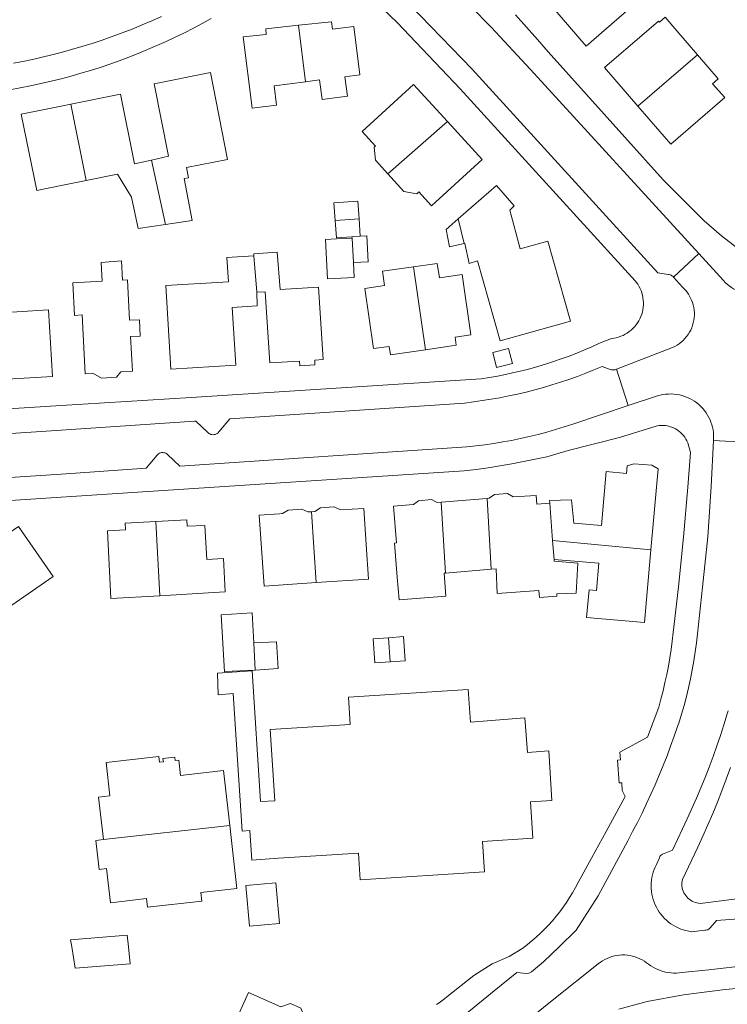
# Model space of a CAD drawing. Header units: metres. Extents: x 89888 to 94270, y 464165 to 468904.
# Tile 106 of 256: x 91995 to 92088, y 466032 to 466162. Entities that reach past the tile are written whole.
import ezdxf

# ---------------------------------------------------------------- set-up
doc = ezdxf.new("R2010")
doc.units = ezdxf.units.M
for name, color, linetype, lineweight in [('B_BEBOUWINGSGRENS_0', 251, 'CONTINUOUS', 13), ('B_TUSSENMUUR_0', 251, 'CONTINUOUS', 13), ('V_WEGGRENS_0', 251, 'CONTINUOUS', 13)]:
    doc.layers.add(name, color=color, linetype=linetype, lineweight=lineweight)

msp = doc.modelspace()

# ---------------------------------------------------------------- linework, layer by layer
at = {"layer": 'B_BEBOUWINGSGRENS_0'}
for p, q in [((92031.39, 466161.56), (92027.05, 466161.09)), ((92051.09, 466148.82), (92046.61, 466153.72)), ((92007.82, 466152.44), (92001.26, 466151.1)), ((92055.7, 466143.78), (92051.09, 466148.82)), ((92039.56, 466133.63), (92039.4, 466135.92)), ((92038.46, 466133.56), (92038.48, 466133.39)), ((92059.19, 466118.75), (92057.1, 466118.22)), ((92056.35, 466098.9), (92050.27, 466098.41)), ((92064.6, 466098.64), (92064.63, 466098.26)), ((92050.82, 466089.02), (92056.9, 466089.52)), ((92026.85, 466087.3), (92033.71, 466087.76)), ((92006.57, 466085.66), (92013.05, 466086.02)), ((92022.6, 466076.01), (92025.67, 466076.18)), ((92024.42, 466047.64), (92024.89, 466042.25)), ((92001.23, 466040.45), (92001.38, 466039.53)), ((92001.38, 466039.53), (92001.84, 466036.68))]:
    msp.add_line(p, q, dxfattribs=at)
for points in [[(92065.05, 466163.94), (92069.47, 466158.81), (92076.53, 466164.98)], [(92084.2, 466157.66), (92081.45, 466160.83), (92079.9, 466162.66), (92079.14, 466161.97), (92079.02, 466162.11), (92071.9, 466155.98), (92076.31, 466150.87)], [(92027.05, 466161.09), (92027.13, 466160.36), (92024.05, 466160.03), (92025.24, 466150.57), (92028.49, 466150.98), (92028.16, 466153.56), (92032.32, 466154.08)], [(92032.32, 466154.08), (92034.18, 466154.32), (92034.51, 466151.74), (92037.86, 466152.16), (92037.54, 466154.74), (92039.52, 466154.99), (92038.71, 466161.41), (92035.89, 466161.06), (92035.76, 466162.04), (92031.39, 466161.56)], [(92087.79, 466151.98), (92086.19, 466153.83), (92086.94, 466154.48), (92084.2, 466157.66)], [(92019.74, 466155.29), (92012.3, 466153.83), (92014.18, 466144.22), (92011.94, 466143.72)], [(92013.81, 466135.19), (92017.34, 466135.73), (92016.26, 466141.25), (92016.84, 466141.36), (92016.56, 466142.74), (92021.99, 466143.81), (92019.74, 466155.29)], [(92046.61, 466153.72), (92039.81, 466147.5), (92041.58, 466145.56), (92041.42, 466145.41), (92041.56, 466143.71), (92043.21, 466141.91)], [(92011.94, 466143.72), (92009.7, 466143.23), (92007.82, 466152.44)], [(92076.31, 466150.87), (92080.65, 466145.83), (92087.79, 466151.98)], [(92001.26, 466151.1), (92000, 466150.85), (91994.69, 466149.77), (91996.75, 466139.67), (92000, 466140.34), (92003.31, 466141.01)], [(92043.21, 466141.91), (92045.35, 466139.56), (92047.04, 466139.26), (92047.3, 466139.5), (92049, 466137.65), (92055.7, 466143.78)], [(92003.31, 466141.01), (92007.45, 466141.85), (92009.31, 466138.82), (92010.17, 466134.63), (92013.81, 466135.19)], [(92059.37, 466137.09), (92059.94, 466137.64), (92057.59, 466140.33), (92052.52, 466135.91)], [(92039.4, 466135.92), (92039.24, 466138.28), (92036.06, 466138.06), (92036.24, 466135.7)], [(92053.3, 466132.66), (92053.39, 466132.68), (92053.96, 466130.01), (92055.09, 466130.39), (92058.07, 466119.77), (92067.37, 466122.37), (92064.39, 466132.99), (92060.71, 466131.96), (92059.37, 466137.09)], [(92036.24, 466135.7), (92036.41, 466133.42), (92038.46, 466133.56)], [(92052.52, 466135.91), (92050.91, 466134.5), (92051.38, 466132.23), (92053.3, 466132.66)], [(92038.66, 466130.13), (92040.62, 466130.23), (92040.44, 466133.67), (92039.56, 466133.63)], [(92038.48, 466133.39), (92036.41, 466133.28), (92034.96, 466133.21), (92035.22, 466127.97), (92038.76, 466128.14), (92038.66, 466130.13)], [(92025.5, 466131.03), (92021.93, 466130.8), (92022.15, 466127.6), (92013.84, 466127.09), (92014.52, 466116.01), (92023.09, 466116.54), (92022.62, 466124.18)], [(92028.96, 466126.55), (92028.57, 466131.52), (92025.48, 466131.28), (92025.5, 466131.03)], [(92008.11, 466127.8), (92007.98, 466130.36), (92005.27, 466130.16), (92005.42, 466127.66)], [(92050.03, 466128.11), (92049.76, 466130.01), (92046.6, 466129.56)], [(92046.6, 466129.56), (92042.52, 466128.98), (92042.79, 466127.09), (92040.16, 466126.72), (92041.31, 466118.74), (92043.4, 466119.04), (92043.56, 466117.94), (92048.18, 466118.6)], [(92048.18, 466118.6), (92052.27, 466119.2), (92052.12, 466120.26), (92054.19, 466120.56), (92053.04, 466128.54), (92050.03, 466128.11)], [(92005.42, 466127.66), (92001.52, 466127.45), (92001.75, 466123.15), (92002.75, 466123.21), (92003.17, 466115.42), (92004.17, 466115.47), (92005.31, 466114.83), (92007.3, 466114.94), (92007.87, 466115.67), (92009.41, 466115.76), (92009.16, 466120.35), (92010.44, 466120.39), (92010.35, 466122.57), (92009.05, 466122.51), (92008.76, 466127.84), (92008.11, 466127.8)], [(92022.62, 466124.18), (92025.94, 466124.41), (92025.86, 466126.23)], [(92025.86, 466126.23), (92026.97, 466126.27), (92027.59, 466116.84), (92031.53, 466117.1), (92031.57, 466116.45), (92033.57, 466116.58), (92033.53, 466117.23), (92034.65, 466117.31), (92034.02, 466126.89), (92028.96, 466126.55)], [(91998.85, 466115.07), (91998.32, 466123.86), (91985.68, 466123.1), (91985.83, 466120.78), (91986.41, 466120.82)], [(91986.41, 466120.82), (91986.65, 466116.85), (91988.7, 466117), (91988.87, 466114.5), (91989.83, 466114.53), (91990.58, 466113.85), (91992.18, 466113.92), (91992.85, 466114.71), (91998.85, 466115.07)], [(92057.1, 466118.22), (92057.59, 466116.26), (92059.69, 466116.79), (92059.19, 466118.75)], [(92078.03, 466092.09), (92078.97, 466102.84), (92078.13, 466103.3), (92075.78, 466103.5), (92074.89, 466103.2), (92074.8, 466102.22), (92072.11, 466102.46), (92071.49, 466095.32), (92067.8, 466095.64), (92067.51, 466098.73), (92064.6, 466098.64)], [(92050.27, 466098.41), (92049.75, 466098.36), (92048.99, 466098.74), (92047.29, 466098.6), (92046.6, 466098.11), (92043.97, 466097.88), (92044.37, 466093.01), (92044.09, 466092.96), (92044.45, 466088.49), (92044.69, 466085.46)], [(92064.63, 466098.26), (92062.93, 466098.16), (92062.84, 466099.29), (92059.8, 466099.11), (92059.05, 466099.56), (92057.32, 466099.43), (92056.63, 466098.92), (92056.35, 466098.9)], [(92033.12, 466097.13), (92032.62, 466097.11), (92031.82, 466097.49), (92030.03, 466097.37), (92029.29, 466096.89), (92028.88, 466096.86), (92026.2, 466096.67), (92026.85, 466087.3)], [(92033.71, 466087.76), (92040.67, 466088.23), (92040.36, 466092.79), (92040.03, 466097.58), (92036.94, 466097.39), (92036.12, 466097.78), (92034.32, 466097.66), (92033.57, 466097.15), (92033.12, 466097.13)], [(92012.53, 466095.84), (92008.47, 466095.63), (92008.51, 466094.74), (92006.1, 466094.61), (92006.57, 466085.66)], [(92019, 466095.33), (92016.64, 466095.21), (92016.6, 466096.05), (92012.53, 466095.84)], [(91990.58, 466075.41), (91990.12, 466082.47), (91998.93, 466088.55), (91994.33, 466095.2), (91989.51, 466091.87), (91989.31, 466094.97), (91988.79, 466094.93), (91988.81, 466094.53), (91986.62, 466094.39), (91986.6, 466094.7)], [(92013.05, 466086.02), (92019.47, 466086.38), (92021.69, 466086.52), (92021.46, 466090.95), (92019.24, 466090.83), (92019, 466095.33)], [(92065.22, 466090.83), (92071.15, 466090.31), (92070.83, 466086.7), (92069.83, 466086.79), (92069.51, 466083.12), (92077.18, 466082.45), (92078.03, 466092.09)], [(92056.9, 466089.52), (92057.54, 466089.57), (92057.66, 466086.33), (92063.19, 466086.73), (92063.26, 466085.79), (92065.58, 466085.97), (92065.58, 466086.27), (92068.14, 466086.35), (92068.34, 466090.32), (92065.23, 466090.59), (92065.22, 466090.83)], [(92044.69, 466085.46), (92050.9, 466085.95), (92050.65, 466089.01), (92050.82, 466089.02)], [(92025.47, 466079.76), (92025.24, 466083.74), (92021.15, 466083.5), (92021.58, 466075.95), (92022.6, 466076.01)], [(92043.28, 466080.45), (92041.27, 466080.3), (92041.51, 466077.11), (92043.51, 466077.26)], [(92043.51, 466077.26), (92045.52, 466077.41), (92045.28, 466080.6), (92043.28, 466080.45)], [(92025.67, 466076.18), (92028.68, 466076.36), (92028.48, 466079.93), (92025.47, 466079.76)], [(92064.51, 466065.46), (92061.69, 466065.24), (92061.33, 466069.86), (92054.15, 466069.29), (92053.82, 466073.58), (92038, 466072.58), (92038.23, 466068.97), (92027.65, 466068.29), (92028.25, 466058.86), (92026.38, 466058.76), (92025.28, 466076.05), (92022.61, 466075.88), (92020.66, 466075.75), (92020.76, 466072.9), (92022.73, 466073.06), (92023.93, 466054.83), (92024.96, 466054.92), (92025.23, 466051), (92028.74, 466051.26)], [(92022.29, 466055.59), (92021.48, 466062.85), (92015.79, 466062.21), (92015.56, 466064.25), (92015.07, 466064.2), (92015.02, 466064.64), (92013.46, 466064.47), (92013.51, 466064.02), (92012.98, 466063.96), (92012.89, 466064.72), (92005.93, 466063.94), (92006.43, 466059.53), (92004.93, 466059.36), (92005.57, 466053.72)], [(92028.74, 466051.26), (92039.31, 466051.93), (92039.54, 466048.4), (92056, 466049.45), (92055.75, 466053.47), (92062.41, 466053.9), (92062.11, 466058.73), (92064.92, 466058.91), (92064.51, 466065.46)], [(92011.4, 466044.78), (92018.61, 466045.58), (92018.48, 466046.71), (92023.23, 466047.24), (92022.29, 466055.59)], [(92005.57, 466053.72), (92004.58, 466053.61), (92005.01, 466049.78), (92005.99, 466049.89), (92006.5, 466045.36), (92011.27, 466045.9), (92011.4, 466044.78)], [(92024.89, 466042.25), (92028.86, 466042.59), (92028.4, 466047.98), (92024.42, 466047.64)], [(92008.89, 466039.53), (92008.74, 466041.07), (92001.23, 466040.45)], [(92001.84, 466036.68), (92009.1, 466037.28), (92008.89, 466039.53)], [(92031.35, 466025.93), (92032.06, 466026.16), (92032.71, 466027.62), (92032.46, 466028.39), (92033.07, 466029.76), (92032.25, 466030.13), (92031.72, 466031.4), (92030.35, 466032.02), (92029.05, 466031.56), (92024.76, 466033.48), (92021.7, 466026.63), (92020.4, 466027.21), (92018.58, 466023.15), (92019.57, 466022.71), (92014.6, 466011.6), (92022.9, 466007.89), (92027.87, 466018.99), (92028.19, 466018.85), (92028.82, 466020.27), (92029.54, 466020.53), (92030.2, 466022), (92029.93, 466022.73), (92031.35, 466025.93)]]:
    msp.add_lwpolyline(points, dxfattribs=at)
at = {"layer": 'B_TUSSENMUUR_0'}
for p, q in [((92031.39, 466161.56), (92032.32, 466154.08)), ((92076.31, 466150.87), (92084.2, 466157.66)), ((92003.31, 466141.01), (92001.26, 466151.1)), ((92043.21, 466141.91), (92051.09, 466148.82)), ((92011.94, 466143.72), (92013.81, 466135.19)), ((92036.24, 466135.7), (92039.4, 466135.92)), ((92053.3, 466132.66), (92052.52, 466135.91)), ((92038.48, 466133.39), (92038.66, 466130.13)), ((92025.86, 466126.23), (92025.5, 466131.03)), ((92048.18, 466118.6), (92046.6, 466129.56)), ((92050.27, 466098.41), (92050.82, 466089.02)), ((92056.9, 466089.52), (92056.35, 466098.9)), ((92033.12, 466097.13), (92033.71, 466087.76)), ((92064.63, 466098.26), (92065.02, 466093.33)), ((92012.53, 466095.84), (92013.05, 466086.02)), ((92065.22, 466090.83), (92065.02, 466093.33)), ((92065.02, 466093.33), (92078.03, 466092.09)), ((92043.28, 466080.45), (92043.51, 466077.26)), ((92025.47, 466079.76), (92025.67, 466076.18)), ((92005.57, 466053.72), (92022.29, 466055.59))]:
    msp.add_line(p, q, dxfattribs=at)
msp.add_lwpolyline([(92038.46, 466133.56), (92038.68, 466133.57), (92039.56, 466133.63)], dxfattribs=at)
at = {"layer": 'V_WEGGRENS_0'}
for p, q in [((92084.38, 466131.35), (92080.99, 466128.22)), ((92087.62, 466127.78), (92084.38, 466131.35)), ((92075, 466111.21), (92073.45, 466116)), ((92091.05, 466106.3), (92086.31, 466106.59))]:
    msp.add_line(p, q, dxfattribs=at)
for points in [[(92044.64, 466173.86), (92045.04, 466173.29), (92045.5, 466172.75), (92051.52, 466166.82), (92056.87, 466161.31), (92062.11, 466155.69), (92084.38, 466131.35)], [(92032.38, 466169.62), (92032.81, 466169.64), (92033.24, 466169.65), (92033.66, 466169.62), (92034.09, 466169.58), (92034.51, 466169.52), (92034.93, 466169.43), (92035.35, 466169.33), (92035.76, 466169.2), (92036.16, 466169.05), (92036.55, 466168.88), (92036.93, 466168.7), (92037.31, 466168.49), (92037.67, 466168.27), (92038.02, 466168.02), (92038.36, 466167.76), (92038.69, 466167.48), (92044.43, 466161.95), (92052.8, 466153.16)], [(92040.57, 466169.75), (92047.52, 466162.8), (92054.35, 466155.74), (92078.94, 466128.78), (92080.32, 466128.57), (92080.45, 466128.55), (92080.57, 466128.52), (92080.69, 466128.47), (92080.8, 466128.4), (92080.9, 466128.32), (92080.99, 466128.22)], [(91993.18, 466153.03), (91994.55, 466153.28), (91995.92, 466153.55), (91997.29, 466153.84), (91998.65, 466154.15), (92000, 466154.49), (92001.29, 466154.83), (92002.58, 466155.2), (92003.87, 466155.59), (92005.14, 466155.99), (92006.41, 466156.42), (92007.68, 466156.87), (92008.93, 466157.34), (92010.18, 466157.83), (92011.42, 466158.34), (92012.65, 466158.87), (92013.87, 466159.42), (92015.08, 466159.99), (92016.29, 466160.58), (92017.48, 466161.19), (92018.66, 466161.82), (92019.84, 466162.47)], [(91993.66, 466156.53), (91994.93, 466156.78), (91996.21, 466157.04), (91997.48, 466157.33), (91998.74, 466157.64), (92000, 466157.96), (92001.36, 466158.34), (92002.72, 466158.74), (92004.07, 466159.16), (92005.41, 466159.6), (92006.74, 466160.07), (92008.07, 466160.56), (92009.38, 466161.07), (92010.69, 466161.61), (92011.99, 466162.16), (92013.28, 466162.74)], [(92092.03, 466131.36), (92091.69, 466131.39), (92091.36, 466131.43), (92091.02, 466131.49), (92090.7, 466131.58), (92090.37, 466131.68), (92090.06, 466131.8), (92089.75, 466131.94), (92089.46, 466132.1), (92089.17, 466132.28), (92088.89, 466132.48), (92087.36, 466133.68), (92085.05, 466135.68), (92079.66, 466141.11), (92064.44, 466158.05), (92063.01, 466159.7), (92061.56, 466161.33), (92060.1, 466162.95)], [(92052.8, 466153.16), (92075.93, 466127.7), (92076.28, 466127.27), (92076.44, 466127), (92076.59, 466126.71), (92076.72, 466126.42), (92076.82, 466126.12), (92076.91, 466125.81), (92076.97, 466125.5), (92077.01, 466125.18), (92077.04, 466124.86), (92077.03, 466124.54), (92077.01, 466124.22), (92076.96, 466123.91), (92076.9, 466123.59), (92076.81, 466123.29), (92076.7, 466122.99), (92076.57, 466122.69)], [(92087.62, 466127.78), (92087.86, 466127.52), (92088.11, 466127.27), (92088.38, 466127.04), (92088.67, 466126.83), (92088.96, 466126.64), (92089.27, 466126.47), (92089.6, 466126.32), (92089.93, 466126.19), (92090.26, 466126.08), (92090.61, 466125.99), (92090.96, 466125.93), (92091.31, 466125.9), (92091.66, 466125.88), (92092.02, 466125.89), (92092.37, 466125.92), (92092.72, 466125.98), (92093.07, 466126.06), (92093.4, 466126.16), (92093.74, 466126.29), (92094.06, 466126.44), (92097.16, 466128.43)], [(92080.99, 466128.22), (92082.22, 466126.88), (92082.43, 466126.66), (92082.63, 466126.44), (92082.82, 466126.21), (92082.99, 466125.96), (92083.14, 466125.71), (92083.28, 466125.44), (92083.41, 466125.17)], [(92073.45, 466116), (92080.88, 466118.88), (92081.18, 466119.03), (92081.48, 466119.2), (92081.76, 466119.39), (92082.03, 466119.6), (92082.29, 466119.83), (92082.52, 466120.07), (92082.74, 466120.33), (92082.94, 466120.61), (92083.12, 466120.9), (92083.29, 466121.2), (92083.42, 466121.51), (92083.54, 466121.83), (92083.63, 466122.16), (92083.7, 466122.49), (92083.75, 466122.83), (92083.77, 466123.17), (92083.77, 466123.51), (92083.74, 466123.85), (92083.69, 466124.19), (92083.62, 466124.52), (92083.52, 466124.85), (92083.41, 466125.17)], [(92076.57, 466122.69), (92076.42, 466122.41), (92076.25, 466122.14), (92076.07, 466121.88), (92075.86, 466121.64), (92075.64, 466121.4), (92075.4, 466121.19), (92075.15, 466120.99), (92074.89, 466120.81), (92074.62, 466120.65), (92074.33, 466120.5), (92074.03, 466120.38), (92073.73, 466120.28), (92073.42, 466120.19), (92073.11, 466120.13), (92072.79, 466120.09), (92071.21, 466119.45), (92070.22, 466119), (92069.22, 466118.56), (92068.21, 466118.15), (92067.19, 466117.76), (92066.16, 466117.38), (92065.13, 466117.03), (92064.09, 466116.69), (92063.04, 466116.38), (92061.99, 466116.08), (92060.93, 466115.81), (92059.87, 466115.56), (92058.8, 466115.33), (92057.73, 466115.11), (92056.65, 466114.92), (92055.57, 466114.76), (92017.17, 466112.26), (92000, 466111.2), (91990.86, 466110.64)], [(91991.3, 466107.37), (92000, 466107.95), (92017.63, 466109.13), (92017.81, 466109.14), (92019.41, 466107.62), (92019.53, 466107.52), (92019.66, 466107.45), (92019.79, 466107.39), (92019.94, 466107.36), (92020.09, 466107.34), (92020.24, 466107.35), (92020.38, 466107.38), (92020.52, 466107.44), (92020.65, 466107.51), (92020.77, 466107.6), (92020.87, 466107.71), (92022.31, 466109.44), (92053.36, 466111.54), (92054.54, 466111.68), (92055.71, 466111.85), (92056.87, 466112.03), (92058.04, 466112.24), (92059.2, 466112.47), (92060.35, 466112.72), (92061.5, 466112.99), (92062.65, 466113.29), (92063.79, 466113.6), (92064.92, 466113.94), (92066.05, 466114.29), (92067.17, 466114.67), (92068.29, 466115.07), (92069.39, 466115.49), (92070.49, 466115.92), (92071.58, 466116.38), (92072.64, 466115.99), (92072.8, 466115.95), (92072.96, 466115.93), (92073.13, 466115.93), (92073.29, 466115.95), (92073.45, 466116)], [(92085.33, 466110.24), (92085.12, 466110.53), (92084.88, 466110.81), (92084.63, 466111.08), (92084.37, 466111.33), (92084.09, 466111.56), (92083.79, 466111.77), (92083.48, 466111.96), (92083.16, 466112.14), (92082.83, 466112.29), (92082.49, 466112.42), (92082.14, 466112.53), (92081.79, 466112.61), (92081.43, 466112.68), (92081.07, 466112.72), (92080.7, 466112.74), (92080.34, 466112.73), (92079.97, 466112.7), (92079.61, 466112.65), (92079.26, 466112.58), (92078.9, 466112.48), (92075, 466111.21)], [(91987.76, 466101.32), (92000, 466102.13), (92000.66, 466102.17), (92011.24, 466102.89), (92012.68, 466104.63), (92012.77, 466104.73), (92012.88, 466104.82), (92013.01, 466104.89), (92013.14, 466104.94), (92013.28, 466104.97), (92013.42, 466104.97), (92013.56, 466104.96), (92013.69, 466104.93), (92013.82, 466104.88), (92013.95, 466104.8), (92014.05, 466104.72), (92015.67, 466103.18), (92053.66, 466105.73), (92054.85, 466105.86), (92056.04, 466106.01), (92057.23, 466106.18), (92058.41, 466106.38), (92059.59, 466106.59), (92060.76, 466106.84), (92061.93, 466107.1), (92063.09, 466107.38), (92064.25, 466107.69), (92065.4, 466108.02), (92066.54, 466108.37), (92067.68, 466108.74), (92075, 466111.21)], [(92085.33, 466110.24), (92085.52, 466109.94), (92085.69, 466109.64), (92085.84, 466109.32), (92085.97, 466109), (92086.08, 466108.66), (92086.17, 466108.33), (92086.24, 466107.98), (92086.29, 466107.64), (92086.32, 466107.29), (92086.32, 466106.94), (92086.31, 466106.59)], [(91987.85, 466098.29), (92000, 466099.07), (92001.35, 466099.16), (92053.32, 466102.54), (92054.9, 466102.74), (92056.47, 466102.97), (92058.04, 466103.22), (92059.6, 466103.49), (92061.16, 466103.78), (92062.72, 466104.09), (92064.27, 466104.43), (92067.08, 466105.26), (92073.85, 466106.99), (92078.83, 466108.52), (92079.11, 466108.56), (92079.39, 466108.58), (92079.67, 466108.57), (92079.95, 466108.55), (92080.22, 466108.5), (92080.49, 466108.43), (92080.76, 466108.35), (92081.02, 466108.24), (92081.27, 466108.11)], [(92081.27, 466108.11), (92081.51, 466107.97), (92081.73, 466107.81), (92081.95, 466107.63), (92082.15, 466107.43), (92082.33, 466107.22), (92082.5, 466107), (92082.65, 466106.76), (92082.79, 466106.52), (92082.9, 466106.26), (92083.26, 466104.98), (92082.91, 466100.38), (92082.33, 466093.78), (92081.68, 466087.19), (92081.08, 466082.24), (92080.98, 466081.13), (92080.85, 466080.02), (92080.7, 466078.91), (92080.53, 466077.8), (92080.34, 466076.7), (92080.12, 466075.6), (92079.88, 466074.51), (92079.63, 466073.42), (92079.35, 466072.34), (92079.05, 466071.26), (92077.55, 466067.29), (92073.92, 466065.29), (92074, 466064.27), (92073.62, 466064.25), (92073.8, 466061.23), (92074.17, 466061.24), (92074.23, 466060.23), (92074.6, 466059.42), (92072.09, 466054.81)], [(92086.31, 466106.59), (92086.01, 466100.5), (92085.54, 466093.82), (92084.85, 466087.16), (92084.31, 466082.2), (92084.19, 466080.99), (92084.05, 466079.79), (92083.88, 466078.59), (92083.69, 466077.4), (92083.48, 466076.2), (92083.25, 466075.02), (92082.99, 466073.84), (92082.71, 466072.66), (92082.4, 466071.49), (92082.08, 466070.32), (92081.73, 466069.16), (92081.54, 466068.71), (92081.1, 466067.41), (92080.63, 466066.11), (92080.15, 466064.82), (92079.65, 466063.53), (92079.12, 466062.26), (92078.58, 466060.99), (92078.02, 466059.73), (92077.45, 466058.48), (92076.85, 466057.23), (92076.23, 466056), (92075.6, 466054.78), (92074.95, 466053.56)], [(92088.24, 466070.76), (92088.12, 466070.36), (92087.68, 466068.94), (92087.22, 466067.52), (92086.74, 466066.12), (92086.24, 466064.72), (92085.72, 466063.33), (92085.18, 466061.94), (92084.62, 466060.56), (92084.05, 466059.19), (92083.45, 466057.83), (92082.84, 466056.48), (92082.21, 466055.13), (92080.87, 466052.33), (92079.57, 466051.81), (92079.43, 466051.72), (92079.31, 466051.61)], [(92082.62, 466046.3), (92082.49, 466046.49), (92082.38, 466046.68), (92082.29, 466046.89), (92082.22, 466047.1), (92082.16, 466047.32), (92082.13, 466047.54), (92082.11, 466047.77), (92082.12, 466047.99), (92082.14, 466048.21), (92082.18, 466048.43), (92084.23, 466052.7), (92084.91, 466054.18), (92085.57, 466055.67), (92086.21, 466057.17), (92086.82, 466058.68), (92087.42, 466060.2), (92087.99, 466061.72), (92088.55, 466063.26)], [(92072.09, 466054.81), (92070.17, 466051.27), (92068.39, 466048.03), (92068.03, 466047.36), (92067.66, 466046.69), (92067.26, 466046.04), (92066.85, 466045.4), (92066.41, 466044.77), (92065.96, 466044.16), (92065.49, 466043.56), (92064.99, 466042.98), (92064.49, 466042.41), (92063.96, 466041.86), (92063.41, 466041.33)], [(92074.95, 466053.56), (92071.05, 466046.29), (92068.11, 466041.74), (92065.87, 466039.53)], [(92080.98, 466042.37), (92080.67, 466042.57), (92080.37, 466042.79), (92080.09, 466043.03), (92079.83, 466043.28), (92079.58, 466043.55), (92079.34, 466043.84), (92079.12, 466044.13), (92078.93, 466044.44), (92078.75, 466044.76), (92078.59, 466045.09), (92078.45, 466045.43), (92078.33, 466045.78), (92078.23, 466046.14), (92078.16, 466046.5), (92078.1, 466046.86), (92078.07, 466047.23), (92078.06, 466047.6), (92078.07, 466047.96), (92078.11, 466048.33), (92078.16, 466048.69), (92078.24, 466049.05), (92078.34, 466049.41), (92078.46, 466049.75), (92078.6, 466050.09), (92078.77, 466050.42), (92079.16, 466051.31), (92079.22, 466051.47), (92079.31, 466051.61)], [(92091.4, 466046.14), (92087.68, 466045.67), (92084.53, 466045.26), (92084.3, 466045.28), (92084.08, 466045.33), (92083.87, 466045.39), (92083.66, 466045.47), (92083.46, 466045.57), (92083.26, 466045.68), (92083.08, 466045.82), (92082.91, 466045.96), (92082.76, 466046.13), (92082.62, 466046.3)], [(92097.29, 466043.82), (92086.68, 466042.99), (92085.88, 466042.04), (92085.79, 466041.94), (92085.68, 466041.86), (92085.56, 466041.79), (92085.44, 466041.75), (92085.3, 466041.72), (92085.17, 466041.71)], [(92080.98, 466042.37), (92081.29, 466042.19), (92081.62, 466042.03), (92081.96, 466041.88), (92082.31, 466041.76), (92082.66, 466041.66), (92083.02, 466041.58), (92083.38, 466041.52), (92085.17, 466041.71)], [(92063.41, 466041.33), (92062.85, 466040.81), (92062.28, 466040.31), (92061.69, 466039.83), (92061.3, 466039.53)], [(92061.3, 466039.53), (92061.08, 466039.36), (92059.27, 466038.25), (92057, 466037.27), (92054.58, 466035.72), (92051.02, 466032.88), (92050.7, 466032.61), (92050.35, 466032.35), (92050, 466032.11), (92049.63, 466031.89)], [(92065.87, 466039.53), (92063.82, 466037.51), (92062.2, 466036.2)], [(92065.17, 466032.58), (92071.06, 466037.26), (92071.34, 466037.47), (92071.62, 466037.66), (92071.92, 466037.83), (92072.23, 466037.98), (92072.55, 466038.11), (92072.87, 466038.22), (92073.21, 466038.31), (92073.54, 466038.38), (92073.88, 466038.42), (92074.23, 466038.44), (92074.57, 466038.44), (92074.91, 466038.41), (92075.26, 466038.36), (92075.59, 466038.29), (92075.92, 466038.2), (92076.25, 466038.08), (92076.56, 466037.95), (92076.87, 466037.79), (92077.16, 466037.61), (92077.45, 466037.42), (92077.7, 466037.21), (92077.99, 466037.01), (92078.3, 466036.82), (92078.62, 466036.65), (92078.94, 466036.51), (92079.28, 466036.38), (92079.62, 466036.27), (92079.97, 466036.18), (92080.32, 466036.11), (92080.68, 466036.07), (92081.03, 466036.05), (92081.39, 466036.05), (92081.75, 466036.07), (92082.1, 466036.11), (92085.69, 466036.49)], [(92085.69, 466036.49), (92096.37, 466037.71)], [(92062.2, 466036.2), (92061.88, 466036.05), (92061.54, 466035.97), (92060.26, 466036.13), (92057.26, 466033.71), (92053.66, 466030.72)], [(92073.76, 466031.26), (92077.51, 466032.29), (92082.34, 466033.14), (92087.51, 466033.82), (92095.97, 466034.68)], [(92065.17, 466032.58), (92056.75, 466025.78)]]:
    msp.add_lwpolyline(points, dxfattribs=at)

doc.saveas('drawing.dxf')
